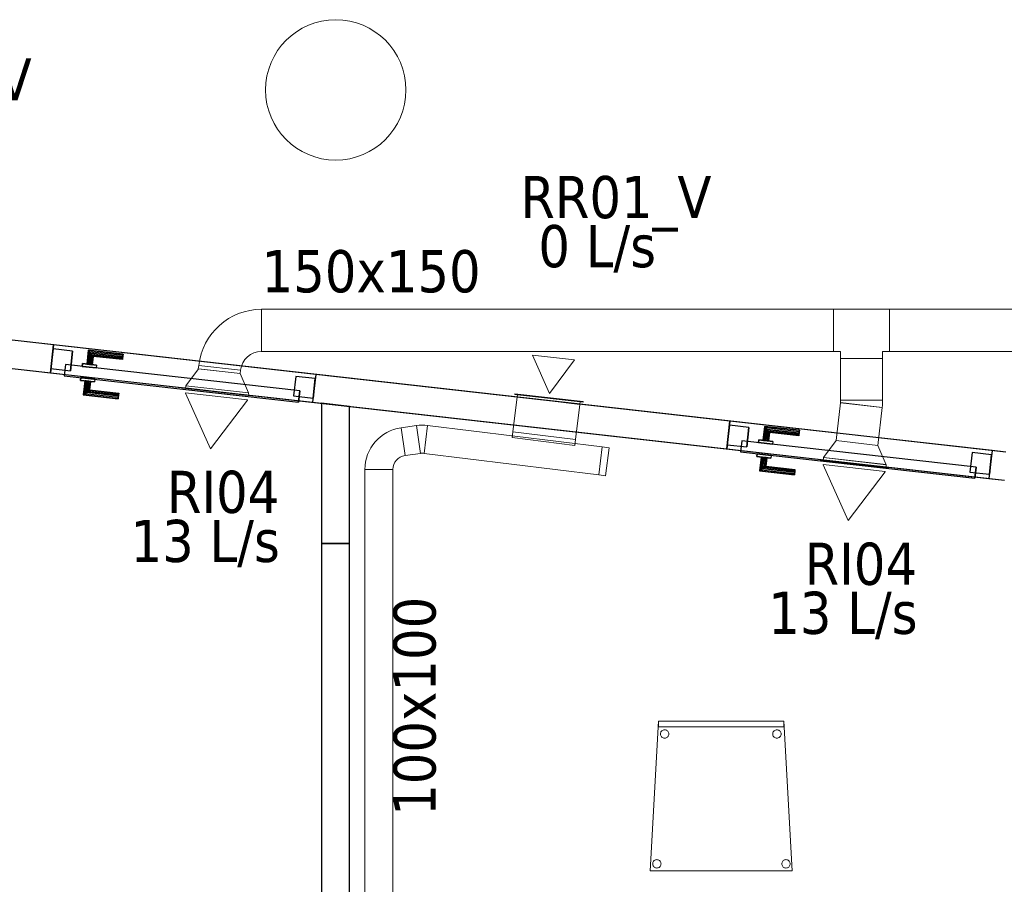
# Model space of a CAD drawing. Header units: metres. Extents: x 391.1 to 427.5, y 12.7 to 28.4.
# Tile 8 of 51: x 399.9 to 403.4, y 15 to 18. Entities that reach past the tile are written whole.
import ezdxf

# ---------------------------------------------------------------- set-up
doc = ezdxf.new("R2010")
doc.units = ezdxf.units.M
doc.layers.add('01_CARPINTERIA', color=5, linetype='Continuous', lineweight=25, true_color=0x0000ff)
for name, color, linetype, lineweight in [('02_MOBILIARIO', 7, 'Continuous', 18), ('A-COLS-____-MCUT', 7, 'Continuous', 18), ('A-COLS-____-OTLN', 7, 'Continuous', 18), ('A-DETL-____-MBND', 7, 'Continuous', 18), ('A-GENM-____-OTLN', 7, 'Continuous', 18), ('A-WALL-____-MCUT', 7, 'Continuous', 25), ('A-WALL-____-OTLN', 7, 'Continuous', 25), ('M-HVAC-CDFF-IDEN', 7, 'Continuous', 30), ('M-HVAC-CDFF-OTLN', 7, 'Continuous', 18), ('M-HVAC-DUCT-IDEN', 7, 'Continuous', 30), ('M-HVAC-DUCT-OTLN', 7, 'Continuous', 18)]:
    doc.layers.add(name, color=color, linetype=linetype, lineweight=lineweight)
doc.styles.add('Tahoma_2', font='tahoma.ttf', dxfattribs={"height": 0.15})

# ---------------------------------------------------------------- blocks, each defined once
blk = doc.blocks.new('Family - Mampara P1-154590-04_CLI_AIRE_P1')
at = {"layer": 'A-WALL-____-MCUT', "color": 253, "true_color": 0xaaaaaa}
for p, q in [((0.0113, 0.1), (0, 0)), ((0.5, 0.1), (0.0113, 0.1)), ((0.5, 0), (0.5, 0.1)), ((0, 0), (0.5, 0))]:
    blk.add_line(p, q, dxfattribs=at)
at = {"layer": 'A-WALL-____-OTLN', "color": 253, "true_color": 0xaaaaaa}
for p, q in [((0.0113, 0.1), (0, 0)), ((0.5, 0.1), (0.0113, 0.1)), ((0.5, 0), (0.5, 0.1)), ((0, 0), (0.5, 0))]:
    blk.add_line(p, q, dxfattribs=at)
at = {"layer": 'A-WALL-____-OTLN', "color": 253, "lineweight": 18, "true_color": 0xaaaaaa}
blk.add_line((0, 0), (0.5, 0), dxfattribs=at)
blk = doc.blocks.new('Family - Mampara P1-154753-04_CLI_AIRE_P1')
at = {"layer": 'A-WALL-____-MCUT', "color": 253, "true_color": 0xaaaaaa}
for p, q in [((0.05, 0.1), (-0.0056, 0.1)), ((0.05, 0), (0.05, 0.1)), ((2.475, 0.1), (0.99, 0.1)), ((0.99, 0.1), (0.99, 0)), ((2.475, 0), (2.475, 0.1)), ((3.415, 0.1), (3.415, 0)), ((4.346, 0.1), (3.415, 0.1)), ((0, 0), (0.05, 0)), ((0.99, 0), (2.475, 0)), ((3.415, 0), (4.3376, 0))]:
    blk.add_line(p, q, dxfattribs=at)
at = {"layer": 'A-WALL-____-OTLN', "color": 253, "true_color": 0xaaaaaa}
for p, q in [((4.346, 0.1), (-0.0056, 0.1)), ((0.05, 0), (0.05, 0.1)), ((0.99, 0.1), (0.05, 0.1)), ((0.99, 0), (0.99, 0.1)), ((2.475, 0), (2.475, 0.1)), ((3.415, 0.1), (2.475, 0.1)), ((3.415, 0), (3.415, 0.1)), ((0, 0), (4.3376, 0)), ((0.05, 0), (0.99, 0)), ((2.475, 0), (3.415, 0))]:
    blk.add_line(p, q, dxfattribs=at)
at = {"layer": 'A-WALL-____-OTLN', "color": 253, "lineweight": 18, "true_color": 0xaaaaaa}
blk.add_line((0, 0), (4.3376, 0), dxfattribs=at)
blk = doc.blocks.new('Family - Vano de puerta P1-154755-04_CLI_AIRE_P1')
at = {"layer": 'A-GENM-____-OTLN', "color": 253, "true_color": 0xaaaaaa}
for p, q in [((402.3914, 16.6203), (402.3802, 16.5209)), ((402.3802, 16.5209), (402.3914, 16.6203)), ((403.3255, 16.5151), (402.3914, 16.6203)), ((402.3914, 16.6203), (403.3255, 16.5151)), ((402.3802, 16.5209), (403.3143, 16.4157)), ((403.3143, 16.4157), (402.3802, 16.5209)), ((403.3143, 16.4157), (403.3255, 16.5151)), ((403.3143, 16.4157), (403.3255, 16.5151))]:
    blk.add_line(p, q, dxfattribs=at)
blk = doc.blocks.new('Family - Vano de puerta P1-154757-04_CLI_AIRE_P1')
at = {"layer": 'A-GENM-____-OTLN', "color": 253, "true_color": 0xaaaaaa}
for p, q in [((399.9816, 16.8917), (399.9704, 16.7924)), ((399.9704, 16.7924), (399.9816, 16.8917)), ((400.9157, 16.7865), (399.9816, 16.8917)), ((399.9816, 16.8917), (400.9157, 16.7865)), ((399.9704, 16.7924), (400.9045, 16.6871)), ((400.9045, 16.6871), (399.9704, 16.7924)), ((400.9045, 16.6871), (400.9157, 16.7865)), ((400.9045, 16.6871), (400.9157, 16.7865))]:
    blk.add_line(p, q, dxfattribs=at)
blk = doc.blocks.new('Family - Envans P1-154759-04_CLI_AIRE_P1')
at = {"layer": 'A-WALL-____-MCUT', "color": 253, "true_color": 0xaaaaaa}
for p, q in [((3.063, 0.1), (0, 0.1)), ((0, 0.1), (0, 0)), ((3.063, 0), (3.063, 0.1)), ((0, 0), (3.063, 0))]:
    blk.add_line(p, q, dxfattribs=at)
at = {"layer": 'A-WALL-____-OTLN', "color": 253, "true_color": 0xaaaaaa}
for p, q in [((3.063, 0.1), (0, 0.1)), ((0, 0.1), (0, 0)), ((3.063, 0), (3.063, 0.1)), ((0, 0), (3.063, 0))]:
    blk.add_line(p, q, dxfattribs=at)
at = {"layer": 'A-WALL-____-OTLN', "color": 253, "lineweight": 18, "true_color": 0xaaaaaa}
blk.add_line((0, 0), (3.063, 0), dxfattribs=at)
blk = doc.blocks.new('Family - LONDR55-XX_ZZ-ARQ-CAA-M3D-Londres55-154797-04_CLI_AIRE_P1')
at = {"layer": '01_CARPINTERIA', "color": 161, "true_color": 0xaaaaff}
for p, q in [((0.69, 0.1487), (0.69, 0.15)), ((0.69, 0.15), (0.69, 0.1487)), ((0.815, 0.15), (0.69, 0.15)), ((0.69, 0.145), (0.69, 0.1487)), ((0.69, 0.1487), (0.69, 0.145)), ((0.8137, 0.1487), (0.69, 0.1487)), ((0.8137, 0.1487), (0.69, 0.1487)), ((0.69, 0.14), (0.69, 0.145)), ((0.69, 0.145), (0.69, 0.14)), ((0.81, 0.145), (0.69, 0.145)), ((0.81, 0.145), (0.69, 0.145)), ((0.81, 0.145), (0.805, 0.14)), ((0.805, 0.14), (0.81, 0.145)), ((0.8137, 0.1487), (0.81, 0.145)), ((0.81, 0.145), (0.8137, 0.1487)), ((0.81, 0.1), (0.81, 0.145)), ((0.81, 0.1), (0.81, 0.145)), ((0.815, 0.15), (0.8137, 0.1487)), ((0.8137, 0.1487), (0.815, 0.15)), ((0.8137, 0.1), (0.8137, 0.1487)), ((0.8137, 0.1), (0.8137, 0.1487)), ((0.815, 0.1), (0.815, 0.15)), ((0.69, 0.135), (0.69, 0.14)), ((0.69, 0.14), (0.69, 0.135)), ((0.69, 0.14), (0.805, 0.14)), ((0.805, 0.14), (0.69, 0.14)), ((0.69, 0.135), (0.69, 0.1313)), ((0.69, 0.1313), (0.69, 0.135)), ((0.8, 0.135), (0.69, 0.135)), ((0.8, 0.135), (0.69, 0.135)), ((0.69, 0.1313), (0.69, 0.13)), ((0.69, 0.13), (0.69, 0.1313)), ((0.7963, 0.1313), (0.69, 0.1313)), ((0.7963, 0.1313), (0.69, 0.1313)), ((0.795, 0.13), (0.69, 0.13)), ((0.795, 0.13), (0.7963, 0.1313)), ((0.7963, 0.1313), (0.795, 0.13)), ((0.795, 0.1), (0.795, 0.13)), ((0.7963, 0.1313), (0.8, 0.135)), ((0.8, 0.135), (0.7963, 0.1313)), ((0.7963, 0.1), (0.7963, 0.1313)), ((0.7963, 0.1), (0.7963, 0.1313)), ((0.8, 0.135), (0.805, 0.14)), ((0.805, 0.14), (0.8, 0.135)), ((0.8, 0.1), (0.8, 0.135)), ((0.8, 0.1), (0.8, 0.135)), ((0.805, 0.14), (0.805, 0.1)), ((0.805, 0.1), (0.805, 0.14)), ((0.89, 0.09), (0.05, 0.09)), ((0.05, 0.09), (0.05, 0.05)), ((0.89, 0.09), (0.05, 0.09)), ((0.05, 0.05), (0.05, 0.09)), ((0.83, 0.1), (0.78, 0.1)), ((0.78, 0.1), (0.83, 0.1)), ((0.78, 0.09), (0.78, 0.1)), ((0.78, 0.09), (0.78, 0.1)), ((0.83, 0.09), (0.78, 0.09)), ((0.78, 0.09), (0.83, 0.09)), ((0.7963, 0.1), (0.795, 0.1)), ((0.795, 0.1), (0.7963, 0.1)), ((0.8, 0.1), (0.7963, 0.1)), ((0.7963, 0.1), (0.8, 0.1)), ((0.805, 0.1), (0.8, 0.1)), ((0.8, 0.1), (0.805, 0.1)), ((0.81, 0.1), (0.805, 0.1)), ((0.805, 0.1), (0.81, 0.1)), ((0.81, 0.1), (0.8137, 0.1)), ((0.8137, 0.1), (0.81, 0.1)), ((0.8137, 0.1), (0.815, 0.1)), ((0.815, 0.1), (0.8137, 0.1)), ((0.83, 0.09), (0.83, 0.1)), ((0.83, 0.1), (0.83, 0.09)), ((0.89, 0.05), (0.89, 0.09)), ((0.89, 0.05), (0.89, 0.09)), ((0.07, 0.07), (0, 0.07)), ((0, 0.07), (0, 0)), ((0.07, 0.07), (0, 0.07)), ((0, 0), (0, 0.07)), ((0.05, 0.05), (0.89, 0.05)), ((0.05, 0.05), (0.89, 0.05)), ((0.07, 0), (0.07, 0.07)), ((0.07, 0), (0.07, 0.07)), ((0.78, 0.05), (0.83, 0.05)), ((0.83, 0.05), (0.78, 0.05)), ((0.78, 0.04), (0.78, 0.05)), ((0.78, 0.04), (0.78, 0.05)), ((0.78, 0.04), (0.83, 0.04)), ((0.83, 0.04), (0.78, 0.04)), ((0.7963, 0.04), (0.795, 0.04)), ((0.795, 0.04), (0.7963, 0.04)), ((0.795, 0.01), (0.795, 0.04)), ((0.8, 0.04), (0.7963, 0.04)), ((0.7963, 0.04), (0.8, 0.04)), ((0.7963, 0.0087), (0.7963, 0.04)), ((0.7963, 0.0087), (0.7963, 0.04)), ((0.8, 0.04), (0.805, 0.04)), ((0.805, 0.04), (0.8, 0.04)), ((0.8, 0.005), (0.8, 0.04)), ((0.8, 0.005), (0.8, 0.04)), ((0.805, 0.04), (0.81, 0.04)), ((0.81, 0.04), (0.805, 0.04)), ((0.805, 0.04), (0.805, 0)), ((0.805, 0), (0.805, 0.04)), ((0.81, 0.04), (0.8137, 0.04)), ((0.8137, 0.04), (0.81, 0.04)), ((0.81, -0.005), (0.81, 0.04)), ((0.81, -0.005), (0.81, 0.04)), ((0.8137, 0.04), (0.815, 0.04)), ((0.815, 0.04), (0.8137, 0.04)), ((0.8137, -0.0087), (0.8137, 0.04)), ((0.8137, -0.0087), (0.8137, 0.04)), ((0.815, -0.01), (0.815, 0.04)), ((0.83, 0.04), (0.83, 0.05)), ((0.83, 0.05), (0.83, 0.04)), ((0.94, 0.07), (0.87, 0.07)), ((0.87, 0.07), (0.87, 0)), ((0.94, 0.07), (0.87, 0.07)), ((0.87, 0), (0.87, 0.07)), ((0.94, 0), (0.94, 0.07)), ((0.94, 0), (0.94, 0.07)), ((0, 0), (0.07, 0)), ((0.69, 0.0087), (0.69, 0.01)), ((0.69, 0.01), (0.69, 0.0087)), ((0.69, 0.01), (0.795, 0.01)), ((0.69, 0.005), (0.69, 0.0087)), ((0.69, 0.0087), (0.69, 0.005)), ((0.69, 0.0087), (0.7963, 0.0087)), ((0.69, 0.0087), (0.7963, 0.0087)), ((0.69, 0), (0.69, 0.005)), ((0.69, 0.005), (0.69, 0)), ((0.69, 0.005), (0.8, 0.005)), ((0.69, 0.005), (0.8, 0.005)), ((0.69, -0.005), (0.69, 0)), ((0.69, 0), (0.69, -0.005)), ((0.805, 0), (0.69, 0)), ((0.69, 0), (0.805, 0)), ((0.7963, 0.0087), (0.795, 0.01)), ((0.795, 0.01), (0.7963, 0.0087)), ((0.8, 0.005), (0.7963, 0.0087)), ((0.7963, 0.0087), (0.8, 0.005)), ((0.805, 0), (0.8, 0.005)), ((0.8, 0.005), (0.805, 0)), ((0.805, 0), (0.81, -0.005)), ((0.87, 0), (0.94, 0)), ((0, 0), (0.07, 0)), ((0.69, -0.005), (0.69, -0.0087)), ((0.69, -0.0087), (0.69, -0.005)), ((0.69, -0.005), (0.81, -0.005)), ((0.69, -0.005), (0.81, -0.005)), ((0.69, -0.0087), (0.69, -0.01)), ((0.69, -0.01), (0.69, -0.0087)), ((0.69, -0.0087), (0.8137, -0.0087)), ((0.69, -0.0087), (0.8137, -0.0087)), ((0.69, -0.01), (0.815, -0.01)), ((0.81, -0.005), (0.805, 0)), ((0.81, -0.005), (0.8137, -0.0087)), ((0.8137, -0.0087), (0.81, -0.005)), ((0.8137, -0.0087), (0.815, -0.01)), ((0.815, -0.01), (0.8137, -0.0087)), ((0.87, 0), (0.94, 0))]:
    blk.add_line(p, q, dxfattribs=at)
blk = doc.blocks.new('Family - Porta P1-154798-04_CLI_AIRE_P1')
blk.add_blockref('Family - LONDR55-XX_ZZ-ARQ-CAA-M3D-Londres55-154797-04_CLI_AIRE_P1', (0, 0))
blk = doc.blocks.new('Family - Cadira confient_P1-154882-04_CLI_AIRE_P1')
at = {"layer": 'A-DETL-____-MBND', "color": 253, "true_color": 0xaaaaaa}
for p, q in [((0, 0), (0.03, 0.5326)), ((0.03, 0.5326), (0, 0)), ((0.03, 0.5326), (0.4765, 0.5326)), ((0.4765, 0.5326), (0.03, 0.5326)), ((0.03, 0.5126), (0.03, 0.5326)), ((0.03, 0.5326), (0.4765, 0.5326)), ((0.03, 0.5326), (0.03, 0.5126)), ((0.4765, 0.5326), (0.03, 0.5326)), ((0.4765, 0.5326), (0.5065, 0)), ((0.5065, 0), (0.4765, 0.5326)), ((0.4765, 0.5326), (0.4765, 0.5126)), ((0.4765, 0.5126), (0.4765, 0.5326)), ((0.4765, 0.5126), (0.03, 0.5126)), ((0.03, 0.5126), (0.4765, 0.5126)), ((0.0371, 0.49), (0.0378, 0.4926)), ((0.0378, 0.4926), (0.0371, 0.49)), ((0.0378, 0.4926), (0.0389, 0.4949)), ((0.0389, 0.4949), (0.0378, 0.4926)), ((0.0389, 0.4949), (0.0404, 0.4971)), ((0.0404, 0.4971), (0.0389, 0.4949)), ((0.0404, 0.4971), (0.0422, 0.4989)), ((0.0422, 0.4989), (0.0404, 0.4971)), ((0.0422, 0.4989), (0.0443, 0.5004)), ((0.0443, 0.5004), (0.0422, 0.4989)), ((0.0443, 0.5004), (0.0467, 0.5015)), ((0.0467, 0.5015), (0.0443, 0.5004)), ((0.0467, 0.5015), (0.0492, 0.5022)), ((0.0492, 0.5022), (0.0467, 0.5015)), ((0.0492, 0.5022), (0.0518, 0.5024)), ((0.0518, 0.5024), (0.0492, 0.5022)), ((0.0518, 0.5024), (0.0544, 0.5022)), ((0.0544, 0.5022), (0.0518, 0.5024)), ((0.0544, 0.5022), (0.0569, 0.5016)), ((0.0569, 0.5016), (0.0544, 0.5022)), ((0.0569, 0.5016), (0.0593, 0.5005)), ((0.0593, 0.5005), (0.0569, 0.5016)), ((0.0593, 0.5005), (0.0614, 0.499)), ((0.0614, 0.499), (0.0593, 0.5005)), ((0.0614, 0.499), (0.0633, 0.4972)), ((0.0633, 0.4972), (0.0614, 0.499)), ((0.0633, 0.4972), (0.0648, 0.495)), ((0.0648, 0.495), (0.0633, 0.4972)), ((0.0648, 0.495), (0.0659, 0.4927)), ((0.0659, 0.4927), (0.0648, 0.495)), ((0.0659, 0.4927), (0.0666, 0.4902)), ((0.0666, 0.4902), (0.0659, 0.4927)), ((0.4371, 0.49), (0.4378, 0.4926)), ((0.4378, 0.4926), (0.4371, 0.49)), ((0.4378, 0.4926), (0.4389, 0.4949)), ((0.4389, 0.4949), (0.4378, 0.4926)), ((0.4389, 0.4949), (0.4404, 0.4971)), ((0.4404, 0.4971), (0.4389, 0.4949)), ((0.4404, 0.4971), (0.4422, 0.4989)), ((0.4422, 0.4989), (0.4404, 0.4971)), ((0.4422, 0.4989), (0.4443, 0.5004)), ((0.4443, 0.5004), (0.4422, 0.4989)), ((0.4443, 0.5004), (0.4467, 0.5015)), ((0.4467, 0.5015), (0.4443, 0.5004)), ((0.4467, 0.5015), (0.4492, 0.5022)), ((0.4492, 0.5022), (0.4467, 0.5015)), ((0.4492, 0.5022), (0.4518, 0.5024)), ((0.4518, 0.5024), (0.4492, 0.5022)), ((0.4518, 0.5024), (0.4544, 0.5022)), ((0.4544, 0.5022), (0.4518, 0.5024)), ((0.4544, 0.5022), (0.4569, 0.5016)), ((0.4569, 0.5016), (0.4544, 0.5022)), ((0.4569, 0.5016), (0.4593, 0.5005)), ((0.4593, 0.5005), (0.4569, 0.5016)), ((0.4593, 0.5005), (0.4614, 0.499)), ((0.4614, 0.499), (0.4593, 0.5005)), ((0.4614, 0.499), (0.4633, 0.4972)), ((0.4633, 0.4972), (0.4614, 0.499)), ((0.4633, 0.4972), (0.4648, 0.495)), ((0.4648, 0.495), (0.4633, 0.4972)), ((0.4648, 0.495), (0.4659, 0.4927)), ((0.4659, 0.4927), (0.4648, 0.495)), ((0.4659, 0.4927), (0.4666, 0.4902)), ((0.4666, 0.4902), (0.4659, 0.4927)), ((0.0369, 0.4874), (0.0371, 0.49)), ((0.0371, 0.49), (0.0369, 0.4874)), ((0.0372, 0.4848), (0.0369, 0.4874)), ((0.0369, 0.4874), (0.0372, 0.4848)), ((0.0378, 0.4823), (0.0372, 0.4848)), ((0.0372, 0.4848), (0.0378, 0.4823)), ((0.039, 0.48), (0.0378, 0.4823)), ((0.0378, 0.4823), (0.039, 0.48)), ((0.0405, 0.4779), (0.039, 0.48)), ((0.039, 0.48), (0.0405, 0.4779)), ((0.0423, 0.476), (0.0405, 0.4779)), ((0.0405, 0.4779), (0.0423, 0.476)), ((0.0445, 0.4745), (0.0423, 0.476)), ((0.0423, 0.476), (0.0445, 0.4745)), ((0.0468, 0.4734), (0.0445, 0.4745)), ((0.0445, 0.4745), (0.0468, 0.4734)), ((0.0493, 0.4728), (0.0468, 0.4734)), ((0.0468, 0.4734), (0.0493, 0.4728)), ((0.0519, 0.4726), (0.0493, 0.4728)), ((0.0493, 0.4728), (0.0519, 0.4726)), ((0.0545, 0.4728), (0.0519, 0.4726)), ((0.0519, 0.4726), (0.0545, 0.4728)), ((0.057, 0.4735), (0.0545, 0.4728)), ((0.0545, 0.4728), (0.057, 0.4735)), ((0.0594, 0.4746), (0.057, 0.4735)), ((0.057, 0.4735), (0.0594, 0.4746)), ((0.0615, 0.4761), (0.0594, 0.4746)), ((0.0594, 0.4746), (0.0615, 0.4761)), ((0.0633, 0.478), (0.0615, 0.4761)), ((0.0615, 0.4761), (0.0633, 0.478)), ((0.0648, 0.4801), (0.0633, 0.478)), ((0.0633, 0.478), (0.0648, 0.4801)), ((0.0659, 0.4825), (0.0648, 0.4801)), ((0.0648, 0.4801), (0.0659, 0.4825)), ((0.0666, 0.485), (0.0659, 0.4825)), ((0.0659, 0.4825), (0.0666, 0.485)), ((0.0666, 0.4902), (0.0668, 0.4876)), ((0.0668, 0.4876), (0.0666, 0.4902)), ((0.0668, 0.4876), (0.0666, 0.485)), ((0.0666, 0.485), (0.0668, 0.4876)), ((0.4369, 0.4874), (0.4371, 0.49)), ((0.4371, 0.49), (0.4369, 0.4874)), ((0.4372, 0.4848), (0.4369, 0.4874)), ((0.4369, 0.4874), (0.4372, 0.4848)), ((0.4378, 0.4823), (0.4372, 0.4848)), ((0.4372, 0.4848), (0.4378, 0.4823)), ((0.439, 0.48), (0.4378, 0.4823)), ((0.4378, 0.4823), (0.439, 0.48)), ((0.4405, 0.4779), (0.439, 0.48)), ((0.439, 0.48), (0.4405, 0.4779)), ((0.4423, 0.476), (0.4405, 0.4779)), ((0.4405, 0.4779), (0.4423, 0.476)), ((0.4445, 0.4745), (0.4423, 0.476)), ((0.4423, 0.476), (0.4445, 0.4745)), ((0.4468, 0.4734), (0.4445, 0.4745)), ((0.4445, 0.4745), (0.4468, 0.4734)), ((0.4493, 0.4728), (0.4468, 0.4734)), ((0.4468, 0.4734), (0.4493, 0.4728)), ((0.4519, 0.4726), (0.4493, 0.4728)), ((0.4493, 0.4728), (0.4519, 0.4726)), ((0.4545, 0.4728), (0.4519, 0.4726)), ((0.4519, 0.4726), (0.4545, 0.4728)), ((0.457, 0.4735), (0.4545, 0.4728)), ((0.4545, 0.4728), (0.457, 0.4735)), ((0.4594, 0.4746), (0.457, 0.4735)), ((0.457, 0.4735), (0.4594, 0.4746)), ((0.4615, 0.4761), (0.4594, 0.4746)), ((0.4594, 0.4746), (0.4615, 0.4761)), ((0.4633, 0.478), (0.4615, 0.4761)), ((0.4615, 0.4761), (0.4633, 0.478)), ((0.4648, 0.4801), (0.4633, 0.478)), ((0.4633, 0.478), (0.4648, 0.4801)), ((0.4659, 0.4825), (0.4648, 0.4801)), ((0.4648, 0.4801), (0.4659, 0.4825)), ((0.4666, 0.485), (0.4659, 0.4825)), ((0.4659, 0.4825), (0.4666, 0.485)), ((0.4666, 0.4902), (0.4668, 0.4876)), ((0.4668, 0.4876), (0.4666, 0.4902)), ((0.4668, 0.4876), (0.4666, 0.485)), ((0.4666, 0.485), (0.4668, 0.4876)), ((0.0127, 0.0346), (0.0146, 0.0365)), ((0.0146, 0.0365), (0.0127, 0.0346)), ((0.0146, 0.0365), (0.0167, 0.038)), ((0.0167, 0.038), (0.0146, 0.0365)), ((0.0167, 0.038), (0.0191, 0.0391)), ((0.0191, 0.0391), (0.0167, 0.038)), ((0.0191, 0.0391), (0.0216, 0.0398)), ((0.0216, 0.0398), (0.0191, 0.0391)), ((0.0216, 0.0398), (0.0242, 0.04)), ((0.0242, 0.04), (0.0216, 0.0398)), ((0.0242, 0.04), (0.0268, 0.0398)), ((0.0268, 0.0398), (0.0242, 0.04)), ((0.0268, 0.0398), (0.0293, 0.0392)), ((0.0293, 0.0392), (0.0268, 0.0398)), ((0.0293, 0.0392), (0.0316, 0.0381)), ((0.0316, 0.0381), (0.0293, 0.0392)), ((0.0316, 0.0381), (0.0338, 0.0366)), ((0.0338, 0.0366), (0.0316, 0.0381)), ((0.0338, 0.0366), (0.0356, 0.0347)), ((0.0356, 0.0347), (0.0338, 0.0366)), ((0.4727, 0.0346), (0.4746, 0.0365)), ((0.4746, 0.0365), (0.4727, 0.0346)), ((0.4746, 0.0365), (0.4767, 0.038)), ((0.4767, 0.038), (0.4746, 0.0365)), ((0.4767, 0.038), (0.4791, 0.0391)), ((0.4791, 0.0391), (0.4767, 0.038)), ((0.4791, 0.0391), (0.4816, 0.0398)), ((0.4816, 0.0398), (0.4791, 0.0391)), ((0.4816, 0.0398), (0.4842, 0.04)), ((0.4842, 0.04), (0.4816, 0.0398)), ((0.4842, 0.04), (0.4868, 0.0398)), ((0.4868, 0.0398), (0.4842, 0.04)), ((0.4868, 0.0398), (0.4893, 0.0392)), ((0.4893, 0.0392), (0.4868, 0.0398)), ((0.4893, 0.0392), (0.4916, 0.0381)), ((0.4916, 0.0381), (0.4893, 0.0392)), ((0.4916, 0.0381), (0.4938, 0.0366)), ((0.4938, 0.0366), (0.4916, 0.0381)), ((0.4938, 0.0366), (0.4956, 0.0347)), ((0.4956, 0.0347), (0.4938, 0.0366)), ((0.5065, 0), (0, 0)), ((0, 0), (0.5065, 0)), ((0.0093, 0.025), (0.0095, 0.0276)), ((0.0095, 0.0276), (0.0093, 0.025)), ((0.0095, 0.0224), (0.0093, 0.025)), ((0.0093, 0.025), (0.0095, 0.0224)), ((0.0095, 0.0276), (0.0102, 0.0301)), ((0.0102, 0.0301), (0.0095, 0.0276)), ((0.0102, 0.0199), (0.0095, 0.0224)), ((0.0095, 0.0224), (0.0102, 0.0199)), ((0.0102, 0.0301), (0.0113, 0.0325)), ((0.0113, 0.0325), (0.0102, 0.0301)), ((0.0113, 0.0176), (0.0102, 0.0199)), ((0.0102, 0.0199), (0.0113, 0.0176)), ((0.0113, 0.0325), (0.0127, 0.0346)), ((0.0127, 0.0346), (0.0113, 0.0325)), ((0.0128, 0.0154), (0.0113, 0.0176)), ((0.0113, 0.0176), (0.0128, 0.0154)), ((0.0147, 0.0136), (0.0128, 0.0154)), ((0.0128, 0.0154), (0.0147, 0.0136)), ((0.0168, 0.0121), (0.0147, 0.0136)), ((0.0147, 0.0136), (0.0168, 0.0121)), ((0.0192, 0.011), (0.0168, 0.0121)), ((0.0168, 0.0121), (0.0192, 0.011)), ((0.0217, 0.0104), (0.0192, 0.011)), ((0.0192, 0.011), (0.0217, 0.0104)), ((0.0243, 0.0102), (0.0217, 0.0104)), ((0.0217, 0.0104), (0.0243, 0.0102)), ((0.0269, 0.0104), (0.0243, 0.0102)), ((0.0243, 0.0102), (0.0269, 0.0104)), ((0.0294, 0.0111), (0.0269, 0.0104)), ((0.0269, 0.0104), (0.0294, 0.0111)), ((0.0318, 0.0122), (0.0294, 0.0111)), ((0.0294, 0.0111), (0.0318, 0.0122)), ((0.0339, 0.0137), (0.0318, 0.0122)), ((0.0318, 0.0122), (0.0339, 0.0137)), ((0.0357, 0.0155), (0.0339, 0.0137)), ((0.0339, 0.0137), (0.0357, 0.0155)), ((0.0356, 0.0347), (0.0371, 0.0326)), ((0.0371, 0.0326), (0.0356, 0.0347)), ((0.0372, 0.0177), (0.0357, 0.0155)), ((0.0357, 0.0155), (0.0372, 0.0177)), ((0.0371, 0.0326), (0.0382, 0.0303)), ((0.0382, 0.0303), (0.0371, 0.0326)), ((0.0383, 0.02), (0.0372, 0.0177)), ((0.0372, 0.0177), (0.0383, 0.02)), ((0.0382, 0.0303), (0.0389, 0.0278)), ((0.0389, 0.0278), (0.0382, 0.0303)), ((0.0389, 0.0226), (0.0383, 0.02)), ((0.0383, 0.02), (0.0389, 0.0226)), ((0.0389, 0.0278), (0.0392, 0.0252)), ((0.0392, 0.0252), (0.0389, 0.0278)), ((0.0392, 0.0252), (0.0389, 0.0226)), ((0.0389, 0.0226), (0.0392, 0.0252)), ((0.4693, 0.025), (0.4695, 0.0276)), ((0.4695, 0.0276), (0.4693, 0.025)), ((0.4695, 0.0224), (0.4693, 0.025)), ((0.4693, 0.025), (0.4695, 0.0224)), ((0.4695, 0.0276), (0.4702, 0.0301)), ((0.4702, 0.0301), (0.4695, 0.0276)), ((0.4702, 0.0199), (0.4695, 0.0224)), ((0.4695, 0.0224), (0.4702, 0.0199)), ((0.4702, 0.0301), (0.4713, 0.0325)), ((0.4713, 0.0325), (0.4702, 0.0301)), ((0.4713, 0.0176), (0.4702, 0.0199)), ((0.4702, 0.0199), (0.4713, 0.0176)), ((0.4713, 0.0325), (0.4727, 0.0346)), ((0.4727, 0.0346), (0.4713, 0.0325)), ((0.4728, 0.0154), (0.4713, 0.0176)), ((0.4713, 0.0176), (0.4728, 0.0154)), ((0.4747, 0.0136), (0.4728, 0.0154)), ((0.4728, 0.0154), (0.4747, 0.0136)), ((0.4768, 0.0121), (0.4747, 0.0136)), ((0.4747, 0.0136), (0.4768, 0.0121)), ((0.4792, 0.011), (0.4768, 0.0121)), ((0.4768, 0.0121), (0.4792, 0.011)), ((0.4817, 0.0104), (0.4792, 0.011)), ((0.4792, 0.011), (0.4817, 0.0104)), ((0.4843, 0.0102), (0.4817, 0.0104)), ((0.4817, 0.0104), (0.4843, 0.0102)), ((0.4869, 0.0104), (0.4843, 0.0102)), ((0.4843, 0.0102), (0.4869, 0.0104)), ((0.4894, 0.0111), (0.4869, 0.0104)), ((0.4869, 0.0104), (0.4894, 0.0111)), ((0.4918, 0.0122), (0.4894, 0.0111)), ((0.4894, 0.0111), (0.4918, 0.0122)), ((0.4939, 0.0137), (0.4918, 0.0122)), ((0.4918, 0.0122), (0.4939, 0.0137)), ((0.4957, 0.0155), (0.4939, 0.0137)), ((0.4939, 0.0137), (0.4957, 0.0155)), ((0.4956, 0.0347), (0.4971, 0.0326)), ((0.4971, 0.0326), (0.4956, 0.0347)), ((0.4972, 0.0177), (0.4957, 0.0155)), ((0.4957, 0.0155), (0.4972, 0.0177)), ((0.4971, 0.0326), (0.4982, 0.0303)), ((0.4982, 0.0303), (0.4971, 0.0326)), ((0.4983, 0.02), (0.4972, 0.0177)), ((0.4972, 0.0177), (0.4983, 0.02)), ((0.4982, 0.0303), (0.4989, 0.0278)), ((0.4989, 0.0278), (0.4982, 0.0303)), ((0.4989, 0.0226), (0.4983, 0.02)), ((0.4983, 0.02), (0.4989, 0.0226)), ((0.4989, 0.0278), (0.4992, 0.0252)), ((0.4992, 0.0252), (0.4989, 0.0278)), ((0.4992, 0.0252), (0.4989, 0.0226)), ((0.4989, 0.0226), (0.4992, 0.0252))]:
    blk.add_line(p, q, dxfattribs=at)
blk = doc.blocks.new('Family - LONDR55-XX_ZZ-ARQ-CAA-M3D-Londres55-155002-04_CLI_AIRE_P1')
at = {"layer": '01_CARPINTERIA', "color": 161, "true_color": 0xaaaaff}
for p, q in [((0.69, 0.1487), (0.69, 0.15)), ((0.69, 0.15), (0.69, 0.1487)), ((0.815, 0.15), (0.69, 0.15)), ((0.69, 0.145), (0.69, 0.1487)), ((0.69, 0.1487), (0.69, 0.145)), ((0.8137, 0.1487), (0.69, 0.1487)), ((0.8137, 0.1487), (0.69, 0.1487)), ((0.69, 0.14), (0.69, 0.145)), ((0.69, 0.145), (0.69, 0.14)), ((0.81, 0.145), (0.69, 0.145)), ((0.81, 0.145), (0.69, 0.145)), ((0.81, 0.145), (0.805, 0.14)), ((0.805, 0.14), (0.81, 0.145)), ((0.8137, 0.1487), (0.81, 0.145)), ((0.81, 0.145), (0.8137, 0.1487)), ((0.81, 0.1), (0.81, 0.145)), ((0.81, 0.1), (0.81, 0.145)), ((0.815, 0.15), (0.8137, 0.1487)), ((0.8137, 0.1487), (0.815, 0.15)), ((0.8137, 0.1), (0.8137, 0.1487)), ((0.8137, 0.1), (0.8137, 0.1487)), ((0.815, 0.1), (0.815, 0.15)), ((0.69, 0.135), (0.69, 0.14)), ((0.69, 0.14), (0.69, 0.135)), ((0.69, 0.14), (0.805, 0.14)), ((0.805, 0.14), (0.69, 0.14)), ((0.69, 0.135), (0.69, 0.1313)), ((0.69, 0.1313), (0.69, 0.135)), ((0.8, 0.135), (0.69, 0.135)), ((0.8, 0.135), (0.69, 0.135)), ((0.69, 0.1313), (0.69, 0.13)), ((0.69, 0.13), (0.69, 0.1313)), ((0.7963, 0.1313), (0.69, 0.1313)), ((0.7963, 0.1313), (0.69, 0.1313)), ((0.795, 0.13), (0.69, 0.13)), ((0.795, 0.13), (0.7963, 0.1313)), ((0.7963, 0.1313), (0.795, 0.13)), ((0.795, 0.1), (0.795, 0.13)), ((0.7963, 0.1313), (0.8, 0.135)), ((0.8, 0.135), (0.7963, 0.1313)), ((0.7963, 0.1), (0.7963, 0.1313)), ((0.7963, 0.1), (0.7963, 0.1313)), ((0.8, 0.135), (0.805, 0.14)), ((0.805, 0.14), (0.8, 0.135)), ((0.8, 0.1), (0.8, 0.135)), ((0.8, 0.1), (0.8, 0.135)), ((0.805, 0.14), (0.805, 0.1)), ((0.805, 0.1), (0.805, 0.14)), ((0.89, 0.09), (0.05, 0.09)), ((0.05, 0.09), (0.05, 0.05)), ((0.89, 0.09), (0.05, 0.09)), ((0.05, 0.05), (0.05, 0.09)), ((0.83, 0.1), (0.78, 0.1)), ((0.78, 0.1), (0.83, 0.1)), ((0.78, 0.09), (0.78, 0.1)), ((0.78, 0.09), (0.78, 0.1)), ((0.83, 0.09), (0.78, 0.09)), ((0.78, 0.09), (0.83, 0.09)), ((0.7963, 0.1), (0.795, 0.1)), ((0.795, 0.1), (0.7963, 0.1)), ((0.8, 0.1), (0.7963, 0.1)), ((0.7963, 0.1), (0.8, 0.1)), ((0.805, 0.1), (0.8, 0.1)), ((0.8, 0.1), (0.805, 0.1)), ((0.81, 0.1), (0.805, 0.1)), ((0.805, 0.1), (0.81, 0.1)), ((0.81, 0.1), (0.8137, 0.1)), ((0.8137, 0.1), (0.81, 0.1)), ((0.8137, 0.1), (0.815, 0.1)), ((0.815, 0.1), (0.8137, 0.1)), ((0.83, 0.09), (0.83, 0.1)), ((0.83, 0.1), (0.83, 0.09)), ((0.89, 0.05), (0.89, 0.09)), ((0.89, 0.05), (0.89, 0.09)), ((0.07, 0.07), (0, 0.07)), ((0, 0.07), (0, 0)), ((0.07, 0.07), (0, 0.07)), ((0, 0), (0, 0.07)), ((0.05, 0.05), (0.89, 0.05)), ((0.05, 0.05), (0.89, 0.05)), ((0.07, 0), (0.07, 0.07)), ((0.07, 0), (0.07, 0.07)), ((0.78, 0.05), (0.83, 0.05)), ((0.83, 0.05), (0.78, 0.05)), ((0.78, 0.04), (0.78, 0.05)), ((0.78, 0.04), (0.78, 0.05)), ((0.78, 0.04), (0.83, 0.04)), ((0.83, 0.04), (0.78, 0.04)), ((0.7963, 0.04), (0.795, 0.04)), ((0.795, 0.04), (0.7963, 0.04)), ((0.795, 0.01), (0.795, 0.04)), ((0.8, 0.04), (0.7963, 0.04)), ((0.7963, 0.04), (0.8, 0.04)), ((0.7963, 0.0087), (0.7963, 0.04)), ((0.7963, 0.0087), (0.7963, 0.04)), ((0.8, 0.04), (0.805, 0.04)), ((0.805, 0.04), (0.8, 0.04)), ((0.8, 0.005), (0.8, 0.04)), ((0.8, 0.005), (0.8, 0.04)), ((0.805, 0.04), (0.81, 0.04)), ((0.81, 0.04), (0.805, 0.04)), ((0.805, 0.04), (0.805, 0)), ((0.805, 0), (0.805, 0.04)), ((0.81, 0.04), (0.8137, 0.04)), ((0.8137, 0.04), (0.81, 0.04)), ((0.81, -0.005), (0.81, 0.04)), ((0.81, -0.005), (0.81, 0.04)), ((0.8137, 0.04), (0.815, 0.04)), ((0.815, 0.04), (0.8137, 0.04)), ((0.8137, -0.0087), (0.8137, 0.04)), ((0.8137, -0.0087), (0.8137, 0.04)), ((0.815, -0.01), (0.815, 0.04)), ((0.83, 0.04), (0.83, 0.05)), ((0.83, 0.05), (0.83, 0.04)), ((0.94, 0.07), (0.87, 0.07)), ((0.87, 0.07), (0.87, 0)), ((0.94, 0.07), (0.87, 0.07)), ((0.87, 0), (0.87, 0.07)), ((0.94, 0), (0.94, 0.07)), ((0.94, 0), (0.94, 0.07)), ((0, 0), (0.07, 0)), ((0.69, 0.0087), (0.69, 0.01)), ((0.69, 0.01), (0.69, 0.0087)), ((0.69, 0.01), (0.795, 0.01)), ((0.69, 0.005), (0.69, 0.0087)), ((0.69, 0.0087), (0.69, 0.005)), ((0.69, 0.0087), (0.7963, 0.0087)), ((0.69, 0.0087), (0.7963, 0.0087)), ((0.69, 0), (0.69, 0.005)), ((0.69, 0.005), (0.69, 0)), ((0.69, 0.005), (0.8, 0.005)), ((0.69, 0.005), (0.8, 0.005)), ((0.69, -0.005), (0.69, 0)), ((0.69, 0), (0.69, -0.005)), ((0.805, 0), (0.69, 0)), ((0.69, 0), (0.805, 0)), ((0.7963, 0.0087), (0.795, 0.01)), ((0.795, 0.01), (0.7963, 0.0087)), ((0.8, 0.005), (0.7963, 0.0087)), ((0.7963, 0.0087), (0.8, 0.005)), ((0.805, 0), (0.8, 0.005)), ((0.8, 0.005), (0.805, 0)), ((0.81, -0.005), (0.805, 0)), ((0.87, 0), (0.94, 0)), ((0, 0), (0.07, 0)), ((0.69, -0.005), (0.69, -0.0087)), ((0.69, -0.0087), (0.69, -0.005)), ((0.69, -0.005), (0.81, -0.005)), ((0.69, -0.005), (0.81, -0.005)), ((0.69, -0.0087), (0.69, -0.01)), ((0.69, -0.01), (0.69, -0.0087)), ((0.69, -0.0087), (0.8137, -0.0087)), ((0.69, -0.0087), (0.8137, -0.0087)), ((0.69, -0.01), (0.815, -0.01)), ((0.805, 0), (0.81, -0.005)), ((0.81, -0.005), (0.8137, -0.0087)), ((0.8137, -0.0087), (0.81, -0.005)), ((0.8137, -0.0087), (0.815, -0.01)), ((0.815, -0.01), (0.8137, -0.0087)), ((0.87, 0), (0.94, 0))]:
    blk.add_line(p, q, dxfattribs=at)
blk = doc.blocks.new('Family - Porta P1-155003-04_CLI_AIRE_P1')
blk.add_blockref('Family - LONDR55-XX_ZZ-ARQ-CAA-M3D-Londres55-155002-04_CLI_AIRE_P1', (0, 0))
blk = doc.blocks.new('Family - Pilar P1-155133-04_CLI_AIRE_P1')
at = {"layer": 'A-COLS-____-MCUT', "color": 253, "true_color": 0xaaaaaa}
for start, end in [(360, 180), (180, 360)]:
    blk.add_arc((0.25, 0.25), 0.25, start, end, dxfattribs=at)
at = {"layer": 'A-COLS-____-OTLN', "color": 253, "true_color": 0xaaaaaa}
for start, end in [(360, 180), (180, 360)]:
    blk.add_arc((0.25, 0.25), 0.25, start, end, dxfattribs=at)
blk = doc.blocks.new('LONDR55-XX_ZZ-ARQ-CAA-M3D-Londres55_ifc-1-04_CLI_AIRE_P1')
at = {"layer": '01_CARPINTERIA', "color": 253, "lineweight": 18, "true_color": 0xaaaaaa, "rotation": 173.5729586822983}
for name, p in [('Family - Porta P1-154798-04_CLI_AIRE_P1', (400.914, 16.7716)), ('Family - Porta P1-155003-04_CLI_AIRE_P1', (403.3238, 16.5002))]:
    blk.add_blockref(name, p, dxfattribs=at)
at = {"layer": '02_MOBILIARIO', "color": 253, "lineweight": 18, "true_color": 0xaaaaaa}
blk.add_blockref('Family - Cadira confient_P1-154882-04_CLI_AIRE_P1', (402.1071, 15.0184), dxfattribs=at)
at = {"layer": 'A-COLS-____-OTLN', "color": 253, "lineweight": 18, "true_color": 0xaaaaaa}
blk.add_blockref('Family - Pilar P1-155133-04_CLI_AIRE_P1', (400.737, 17.5495), dxfattribs=at)
at = {"layer": 'A-GENM-____-OTLN', "color": 253, "lineweight": 18, "true_color": 0xaaaaaa}
for name in ['Family - Vano de puerta P1-154757-04_CLI_AIRE_P1', 'Family - Vano de puerta P1-154755-04_CLI_AIRE_P1']:
    blk.add_blockref(name, (0, 0), dxfattribs=at)
at = {"layer": 'A-WALL-____-OTLN', "color": 253, "lineweight": 18, "true_color": 0xaaaaaa}
for name, p, rotation in [('Family - Mampara P1-154753-04_CLI_AIRE_P1', (403.3752, 16.5095), 173.5729586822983), ('Family - Mampara P1-154590-04_CLI_AIRE_P1', (400.936, 16.6836), 270), ('Family - Envans P1-154759-04_CLI_AIRE_P1', (400.936, 16.1836), 270)]:
    blk.add_blockref(name, p, dxfattribs=dict(at, rotation=rotation))
blk = doc.blocks.new('M_Codo rectangular - Radio - 1 W-459415-04_CLI_AIRE_P1')
at = {"layer": 'M-HVAC-DUCT-OTLN', "color": 40, "true_color": 0xffbf00}
for p, q in [((-0.0132, 0.05), (-0.0132, -0.05)), ((-0.0132, -0.05), (-0.0132, 0.05)), ((-0.0002, 0.0517), (0.0257, -0.0449)), ((0.0257, -0.0449), (-0.0002, 0.0517))]:
    blk.add_line(p, q, dxfattribs=at)
for radius in [0.05, 0.05, 0.15, 0.15]:
    blk.add_arc((-0.0132, 0.1), radius, 270, 285, dxfattribs=at)
blk = doc.blocks.new('M_Codo rectangular - Radio - 1 W-459424-04_CLI_AIRE_P1')
at = {"layer": 'M-HVAC-DUCT-OTLN', "color": 40, "true_color": 0xffbf00}
for p, q in [((-0.0374, 0.093), (0.0616, 0.0791)), ((0.0616, 0.0791), (-0.0374, 0.093)), ((-0.0869, 0.05), (-0.0869, -0.05)), ((-0.0869, -0.05), (-0.0869, 0.05))]:
    blk.add_line(p, q, dxfattribs=at)
for radius in [0.05, 0.05, 0.15, 0.15]:
    blk.add_arc((-0.0869, 0.1), radius, 270, 352, dxfattribs=at)
blk = doc.blocks.new('ZYR_03_06_04_01 Reixa Paret Impulsió - RI04-482248-04_CLI_AIRE_P1')
at = {"layer": 'M-HVAC-CDFF-OTLN', "color": 143, "true_color": 0x32aad1}
for p, q in [((0.1225, 0.002), (-0.1225, 0.002)), ((-0.1225, 0.002), (0.1225, 0.002)), ((-0.1225, 0.002), (-0.1225, 0)), ((-0.1225, 0.002), (-0.1225, 0)), ((0.1225, 0), (-0.1225, 0)), ((-0.1225, 0), (0.1225, 0)), ((0.1125, 0.01), (-0.1125, 0.01)), ((-0.1125, 0.01), (0.1125, 0.01)), ((-0.1125, 0.01), (-0.1125, 0)), ((-0.1125, 0.01), (-0.1125, 0)), ((0.1125, 0.002), (-0.1125, 0.002)), ((-0.1125, 0.002), (0.1125, 0.002)), ((-0.1125, 0.002), (-0.1125, 0)), ((-0.1125, 0.002), (-0.1125, 0)), ((0.1125, 0), (-0.1125, 0)), ((-0.1125, 0), (0.1125, 0)), ((0.1125, 0), (-0.1125, 0)), ((-0.1125, 0), (0.1125, 0)), ((0.1125, 0), (0.1125, 0.01)), ((0.1125, 0.01), (0.1125, 0)), ((0.1125, 0), (0.1125, 0.002)), ((0.1125, 0.002), (0.1125, 0)), ((0.1225, 0), (0.1225, 0.002)), ((0.1225, 0.002), (0.1225, 0)), ((0.1111, -0.015), (-0.1111, -0.015)), ((-0.1111, -0.015), (-0.1111, -0.016)), ((-0.1111, -0.016), (0, -0.2033)), ((0.1111, -0.016), (0, -0.2033)), ((0.1111, -0.015), (0.1111, -0.016))]:
    blk.add_line(p, q, dxfattribs=at)
blk = doc.blocks.new('M_Codo rectangular - Radio - 1 W-499838-04_CLI_AIRE_P1')
at = {"layer": 'M-HVAC-DUCT-OTLN', "color": 143, "true_color": 0x32aad1}
for p, q in [((-0.0595, 0.1416), (0.0895, 0.1248)), ((0.0895, 0.1248), (-0.0595, 0.1416)), ((-0.1341, 0.075), (-0.1341, -0.075)), ((-0.1341, -0.075), (-0.1341, 0.075))]:
    blk.add_line(p, q, dxfattribs=at)
for radius in [0.075, 0.075, 0.225, 0.225]:
    blk.add_arc((-0.1341, 0.15), radius, 270, 353.573, dxfattribs=at)
blk = doc.blocks.new('M_Transición rectangular - Ángulo - 60 grados-498635-04_CLI_AIRE_P1')
at = {"layer": 'M-HVAC-DUCT-OTLN', "color": 143, "true_color": 0x32aad1}
for p, q in [((0, 0.075), (0.065, 0.1125)), ((0, 0.075), (0.065, 0.1125)), ((0.065, -0.1125), (0.065, 0.1125)), ((0.065, 0.1125), (0.065, -0.1125)), ((0, 0.075), (0, -0.075)), ((0, -0.075), (0, 0.075)), ((0, -0.075), (0.065, -0.1125)), ((0.065, -0.1125), (0, -0.075))]:
    blk.add_line(p, q, dxfattribs=at)
blk = doc.blocks.new('M_Te rectangular - Estándar-468616-04_CLI_AIRE_P1')
at = {"layer": 'M-HVAC-DUCT-OTLN', "color": 143, "true_color": 0x32aad1}
for p, q in [((-0.1, 0.075), (-0.1, -0.075)), ((-0.1, -0.075), (-0.1, 0.075)), ((-0.1, 0.075), (0.1, 0.075)), ((0.1, 0.075), (-0.1, 0.075)), ((0.1, -0.075), (0.1, 0.075)), ((0.1, 0.075), (0.1, -0.075)), ((-0.075, -0.075), (-0.1, -0.075)), ((-0.075, -0.075), (-0.1, -0.075)), ((-0.075, -0.075), (-0.075, -0.1)), ((-0.075, -0.1), (-0.075, -0.075)), ((-0.075, -0.1), (0.075, -0.1)), ((0.075, -0.1), (-0.075, -0.1)), ((0.075, -0.075), (0.075, -0.1)), ((0.1, -0.075), (0.075, -0.075)), ((0.1, -0.075), (0.075, -0.075)), ((0.075, -0.1), (0.075, -0.075))]:
    blk.add_line(p, q, dxfattribs=at)
blk = doc.blocks.new('M_Codo rectangular - Radio - 1 W-500009-04_CLI_AIRE_P1')
at = {"layer": 'M-HVAC-DUCT-OTLN', "color": 143, "true_color": 0x32aad1}
for p, q in [((-0.0084, 0.075), (-0.0084, -0.075)), ((-0.0084, -0.075), (-0.0084, 0.075)), ((0, 0.0755), (0.0168, -0.0736)), ((0.0168, -0.0736), (0, 0.0755))]:
    blk.add_line(p, q, dxfattribs=at)
for radius in [0.075, 0.075, 0.225, 0.225]:
    blk.add_arc((-0.0084, 0.15), radius, 270, 276.427, dxfattribs=at)
blk = doc.blocks.new('ZYR_03_06_04_01 Reixa Paret Retorn - RR01_V-478031-04_CLI_AIRE_P1')
at = {"layer": 'M-HVAC-CDFF-OTLN', "color": 40, "true_color": 0xffbf00}
for p, q in [((0.1225, 0.002), (-0.1225, 0.002)), ((-0.1225, 0.002), (0.1225, 0.002)), ((-0.1225, 0.002), (-0.1225, 0)), ((-0.1225, 0.002), (-0.1225, 0)), ((0.1225, 0), (-0.1225, 0)), ((-0.1225, 0), (0.1225, 0)), ((0.1125, 0.01), (-0.1125, 0.01)), ((-0.1125, 0.01), (0.1125, 0.01)), ((-0.1125, 0.01), (-0.1125, 0)), ((-0.1125, 0.01), (-0.1125, 0)), ((0.1125, 0.002), (-0.1125, 0.002)), ((-0.1125, 0.002), (0.1125, 0.002)), ((-0.1125, 0.002), (-0.1125, 0)), ((-0.1125, 0.002), (-0.1125, 0)), ((0.1125, 0), (-0.1125, 0)), ((-0.1125, 0), (0.1125, 0)), ((0.1125, 0), (-0.1125, 0)), ((-0.1125, 0), (0.1125, 0)), ((0.1125, 0), (0.1125, 0.01)), ((0.1125, 0.01), (0.1125, 0)), ((0.1125, 0), (0.1125, 0.002)), ((0.1125, 0.002), (0.1125, 0)), ((0.1225, 0), (0.1225, 0.002)), ((0.1225, 0.002), (0.1225, 0)), ((0, -0.015), (-0.075, -0.1449)), ((0, -0.015), (0.075, -0.1449)), ((0.075, -0.1449), (-0.075, -0.1449))]:
    blk.add_line(p, q, dxfattribs=at)
blk = doc.blocks.new('MEP_15_03 Injerto Conducte - Mínimo-V2-04_CLI_AIRE_P1')
at = {"layer": 'M-HVAC-DUCT-OTLN', "color": 40, "true_color": 0xffbf00}
for p, q in [((-0.006096, -0.1125), (-0.006096, 0.1125)), ((-0.006096, 0.1125), (-0.006096, -0.1125)), ((-0.006096, 0.1125), (0.015, 0.1125)), ((-0.006096, 0.1125), (0.015, 0.1125)), ((0.015, 0.1125), (0.015, -0.1125)), ((0.015, -0.1125), (0.015, 0.1125)), ((0.015, -0.1125), (-0.006096, -0.1125)), ((-0.006096, -0.1125), (0.015, -0.1125))]:
    blk.add_line(p, q, dxfattribs=at)
blk = doc.blocks.new('M_Remate rectangular - Estándar-478399-04_CLI_AIRE_P1')
at = {"layer": 'M-HVAC-DUCT-OTLN', "color": 40, "true_color": 0xffbf00}
for p, q in [((0, 0.05), (0, -0.05)), ((0, -0.05), (0, 0.05)), ((0, 0.05), (0.025, 0.05)), ((0.025, 0.05), (0, 0.05)), ((0.025, 0.05), (0.025, -0.05)), ((0.025, -0.05), (0.025, 0.05)), ((0.025, -0.05), (0, -0.05)), ((0.025, -0.05), (0, -0.05))]:
    blk.add_line(p, q, dxfattribs=at)

msp = doc.modelspace()

# ---------------------------------------------------------------- linework, layer by layer
at = {"layer": 'M-HVAC-DUCT-OTLN', "color": 143, "true_color": 0x32aad1}
for p, q in [((400.7224, 16.8681), (400.7224, 17.0181)), ((400.7224, 17.0181), (402.7606, 17.0181)), ((402.7606, 16.8681), (402.7606, 17.0181)), ((402.9606, 16.8681), (402.9606, 17.0181)), ((402.9606, 17.0181), (405.2532, 17.0181)), ((402.7606, 16.8681), (400.7224, 16.8681)), ((402.9356, 16.8431), (402.7856, 16.8431)), ((402.7856, 16.6941), (402.7856, 16.8431)), ((402.9356, 16.8431), (402.9356, 16.6941)), ((405.2532, 16.8681), (402.9606, 16.8681)), ((400.4974, 16.8064), (400.4988, 16.8183)), ((400.6465, 16.7896), (400.4974, 16.8064)), ((400.6478, 16.8015), (400.4988, 16.8183)), ((400.6478, 16.8015), (400.6465, 16.7896)), ((402.7698, 16.5504), (402.7851, 16.6857)), ((402.9341, 16.6689), (402.7851, 16.6857)), ((402.9356, 16.6941), (402.7856, 16.6941)), ((402.9341, 16.6689), (402.9189, 16.5336)), ((402.9189, 16.5336), (402.7698, 16.5504))]:
    msp.add_line(p, q, dxfattribs=at)
at = {"layer": 'M-HVAC-DUCT-OTLN', "color": 40, "true_color": 0xffbf00}
for p, q in [((401.6185, 16.5821), (401.6338, 16.7067)), ((401.8572, 16.6793), (401.6338, 16.7067)), ((401.8572, 16.6793), (401.8419, 16.5546)), ((401.2201, 16.5963), (401.2748, 16.604)), ((401.234, 16.4973), (401.2201, 16.5963)), ((401.2888, 16.505), (401.2748, 16.604)), ((401.314, 16.6043), (401.3018, 16.5051)), ((401.314, 16.6043), (401.9362, 16.528)), ((401.616, 16.5611), (401.6167, 16.5672)), ((401.8393, 16.5337), (401.616, 16.5611)), ((401.8419, 16.5546), (401.6185, 16.5821)), ((401.8393, 16.5337), (401.84, 16.5398)), ((401.9362, 16.528), (401.924, 16.4287)), ((401.2888, 16.505), (401.234, 16.4973)), ((401.924, 16.4287), (401.3018, 16.5051)), ((401.191, 16.4478), (401.091, 16.4478)), ((401.091, 14.3747), (401.091, 16.4478)), ((401.191, 16.4478), (401.191, 14.3747))]:
    msp.add_line(p, q, dxfattribs=at)

# ---------------------------------------------------------------- block references
at = {"lineweight": 5}
msp.add_blockref('LONDR55-XX_ZZ-ARQ-CAA-M3D-Londres55_ifc-1-04_CLI_AIRE_P1', (0, 0), dxfattribs=at)
at = {"layer": 'M-HVAC-CDFF-OTLN', "color": 40, "true_color": 0xffbf00, "rotation": 173.5729586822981}
msp.add_blockref('ZYR_03_06_04_01 Reixa Paret Retorn - RR01_V-478031-04_CLI_AIRE_P1', (401.7466, 16.703), dxfattribs=at)
at = {"layer": 'M-HVAC-CDFF-OTLN', "color": 143, "true_color": 0x32aad1}
for p, rotation in [((400.5636, 16.7235), 353.5729586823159), ((402.836, 16.4676), 353.5729586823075)]:
    msp.add_blockref('ZYR_03_06_04_01 Reixa Paret Impulsió - RI04-482248-04_CLI_AIRE_P1', p, dxfattribs=dict(at, rotation=rotation))
at = {"layer": 'M-HVAC-DUCT-OTLN', "color": 143, "true_color": 0x32aad1}
for name, p, rotation in [('M_Codo rectangular - Radio - 1 W-499838-04_CLI_AIRE_P1', (400.5883, 16.9431), 180), ('M_Transición rectangular - Ángulo - 60 grados-498635-04_CLI_AIRE_P1', (400.572, 16.798), 263.5729586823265), ('M_Codo rectangular - Radio - 1 W-500009-04_CLI_AIRE_P1', (402.8606, 16.6857), 83.57295868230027), ('M_Transición rectangular - Ángulo - 60 grados-498635-04_CLI_AIRE_P1', (402.8444, 16.542), 263.5729586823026)]:
    msp.add_blockref(name, p, dxfattribs=dict(at, rotation=rotation))
msp.add_blockref('M_Te rectangular - Estándar-468616-04_CLI_AIRE_P1', (402.8606, 16.9431), dxfattribs=at)
at = {"layer": 'M-HVAC-DUCT-OTLN', "color": 40, "true_color": 0xffbf00}
for name, p, rotation in [('M_Codo rectangular - Radio - 1 W-459424-04_CLI_AIRE_P1', (401.141, 16.5347), 188.0000000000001), ('M_Codo rectangular - Radio - 1 W-459415-04_CLI_AIRE_P1', (401.2948, 16.5563), 172.9999999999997), ('M_Remate rectangular - Estándar-478399-04_CLI_AIRE_P1', (401.9301, 16.4783), 352.9999999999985)]:
    msp.add_blockref(name, p, dxfattribs=dict(at, rotation=rotation))
at = {"layer": 'M-HVAC-DUCT-OTLN', "color": 40, "true_color": 0xffbf00, "extrusion": (0, 0, -1), "rotation": 96.99999999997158}
msp.add_blockref('MEP_15_03 Injerto Conducte - Mínimo-V2-04_CLI_AIRE_P1', (-401.7284, 16.5535), dxfattribs=at)

# ---------------------------------------------------------------- texts
at = {"layer": 'M-HVAC-CDFF-IDEN', "char_height": 0.15, "attachment_point": 1, "style": 'Tahoma_2'}
for s, insert, width in [('RR01_V', (399.2232, 17.9121), 0.84578), ('RR01_V', (401.6452, 17.4929), 0.84578), ('0 L/s', (401.7091, 17.3182), 0.529114), ('RI04', (400.3856, 16.4431), 0.509072), ('13 L/s', (400.256, 16.2684), 0.661392), ('RI04', (402.658, 16.1871), 0.509072), ('13 L/s', (402.5284, 16.0124), 0.661392)]:
    msp.add_mtext(s, dxfattribs=dict(at, insert=insert, width=width))
at = {"layer": 'M-HVAC-DUCT-IDEN', "insert": (400.7231, 17.2288), "char_height": 0.15, "width": 0.913924, "attachment_point": 1, "style": 'Tahoma_2'}
msp.add_mtext('150x150', dxfattribs=at)
at = {"layer": 'M-HVAC-DUCT-IDEN', "insert": (401.1927, 15.2143), "char_height": 0.15, "width": 0.913924, "attachment_point": 1, "rotation": 90, "style": 'Tahoma_2'}
msp.add_mtext('100x100', dxfattribs=at)

doc.saveas('drawing.dxf')
